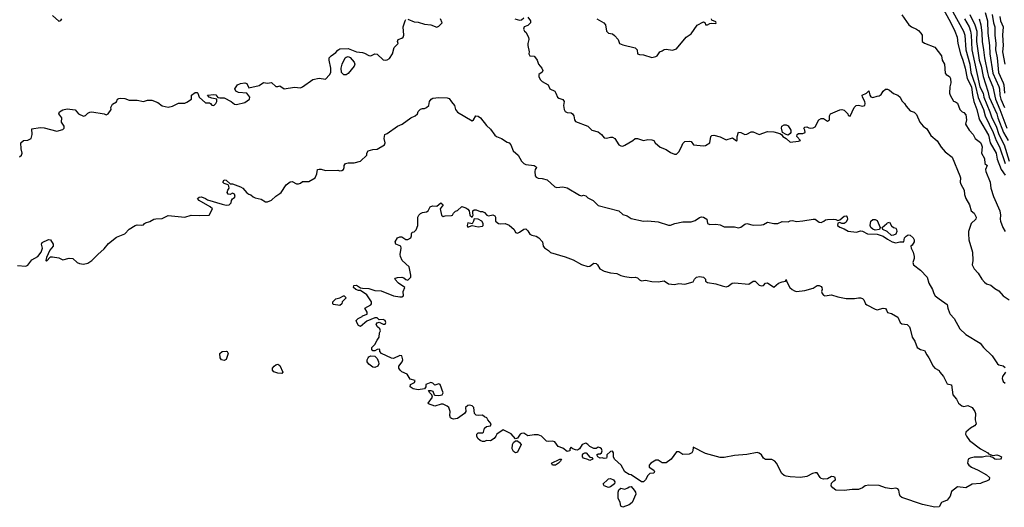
# Model space of a CAD drawing. Header units: metres. Extents: x -51132 to -49532, y -231222 to -229437.
# Tile 248 of 256: x -50424 to -50186, y -230017 to -229899. Entities that reach past the tile are written whole.
import ezdxf

# ---------------------------------------------------------------- set-up
doc = ezdxf.new("R2010")
doc.units = ezdxf.units.M
doc.layers.add('CONTOUR_INDEX', color=1, linetype='Continuous')
doc.layers.add('CONTOUR_INTER', color=3, linetype='Continuous')

msp = doc.modelspace()

# ---------------------------------------------------------------- linework, layer by layer
at = {"layer": 'CONTOUR_INDEX'}
for points, elevation in [([(-50186.89, -229898.26), (-50186.69, -229899.26), (-50186.09, -229900.76), (-50186.22, -229902.76), (-50186.11, -229905.26), (-50186.24, -229906.76), (-50185.67, -229909.76)], 65), ([(-50195.46, -229898.76), (-50194.31, -229900.76), (-50193.97, -229901.76), (-50193.81, -229902.76), (-50193.68, -229906.26), (-50191.68, -229915.26), (-50190.93, -229916.76), (-50190.73, -229917.76), (-50189.27, -229921.26), (-50188.8, -229922.76), (-50187.74, -229924.76), (-50187.08, -229926.8), (-50185.86, -229929.26), (-50184.58, -229933.26)], 70), ([(-50345.28, -229908.26), (-50345.08, -229908.04), (-50344.58, -229907.91), (-50344.08, -229908.14), (-50343.14, -229909.26), (-50342.94, -229909.76), (-50343.09, -229910.26), (-50344.58, -229911.99), (-50345.08, -229912.33), (-50345.58, -229912.35), (-50346.14, -229911.76), (-50346.28, -229910.76), (-50346.04, -229909.76), (-50345.28, -229908.26)], 75), ([(-50424.58, -229958.48), (-50422.58, -229958.59), (-50422.08, -229958.35), (-50421.08, -229957.05), (-50419.65, -229956.26), (-50418.88, -229955.26), (-50418.48, -229954.26), (-50418.79, -229953.26), (-50418.58, -229952.86), (-50417.08, -229952.18), (-50416.58, -229952.27), (-50415.95, -229953.26), (-50415.9, -229953.76), (-50416.77, -229954.76), (-50417.58, -229956.51), (-50417.73, -229957.26), (-50417.58, -229957.42), (-50416.58, -229956.39), (-50416.08, -229956.36), (-50414.58, -229956.62), (-50413.58, -229957.08), (-50412.08, -229956.7), (-50411.17, -229956.76), (-50410.11, -229957.76), (-50409.58, -229957.97), (-50408.58, -229958.1), (-50407.58, -229957.9), (-50406.58, -229957.26), (-50405.14, -229955.76), (-50403.58, -229954.43), (-50402.58, -229953.1), (-50400.58, -229951.64), (-50398.62, -229950.76), (-50397.58, -229949.67), (-50396.08, -229948.74), (-50395.58, -229948.62), (-50394.58, -229948.7), (-50394.08, -229948.6), (-50393.86, -229948.26), (-50393.58, -229948.11), (-50392.58, -229947.78), (-50391.58, -229947.27), (-50391.08, -229947.14), (-50389.58, -229947.09), (-50388.08, -229946.39), (-50384.08, -229946.75), (-50382.58, -229946.29), (-50380.58, -229946.4), (-50378.21, -229946.26), (-50377.38, -229944.76), (-50377.98, -229944.26), (-50380.6, -229942.76), (-50381.05, -229942.26), (-50380.58, -229941.9), (-50380.08, -229941.81), (-50379.08, -229942.22), (-50378.58, -229942.59), (-50375.08, -229943.65), (-50374.08, -229943.86), (-50373.36, -229943.76), (-50372.83, -229943.26), (-50372.81, -229942.76), (-50372.58, -229942.32), (-50372.08, -229942.04), (-50371.92, -229941.76), (-50372.08, -229941.24), (-50372.58, -229940.99), (-50373.08, -229941.32), (-50373.58, -229941.24), (-50373.81, -229940.76), (-50373.69, -229940.26), (-50373.33, -229939.76), (-50373.4, -229939.26), (-50373.58, -229938.94), (-50374.58, -229938.66), (-50374.9, -229938.26), (-50374.58, -229937.74), (-50374.08, -229937.79), (-50373.08, -229938.68), (-50372.58, -229938.72), (-50370.58, -229939.44), (-50370.06, -229939.76), (-50369.08, -229940.88), (-50368.58, -229941.23), (-50368.08, -229941.37), (-50367.58, -229941.84), (-50367.08, -229942.08), (-50365.58, -229942.4), (-50364.58, -229943.04), (-50364.08, -229943.07), (-50363.08, -229942.64), (-50362.08, -229941.71), (-50361.08, -229941.02), (-50360.78, -229940.76), (-50359.58, -229938.96), (-50358.58, -229938.25), (-50358.08, -229938.1), (-50357.08, -229938.71), (-50356.58, -229938.69), (-50356.08, -229938.53), (-50355.58, -229938.14), (-50354.08, -229938.1), (-50352.58, -229937.28), (-50352.17, -229936.26), (-50351.99, -229935.26), (-50351.58, -229935.13), (-50351.08, -229935.16), (-50350.08, -229935.49), (-50347.08, -229935.39), (-50346.58, -229935.52), (-50346.08, -229935.49), (-50345.67, -229935.26), (-50345.51, -229934.76), (-50345.55, -229934.26), (-50345.21, -229933.76), (-50344.58, -229933.62), (-50343.08, -229933.65), (-50341.58, -229933.26), (-50340.07, -229931.76), (-50340.06, -229931.26), (-50339.75, -229930.76), (-50338.58, -229930.38), (-50337.58, -229930.3), (-50335.78, -229929.26), (-50335.61, -229928.76), (-50335.86, -229927.76), (-50335.68, -229926.76), (-50335.08, -229926.57), (-50332.58, -229924.79), (-50331.48, -229924.26), (-50329.36, -229922.76), (-50328.36, -229922.26), (-50327.8, -229921.76), (-50327.58, -229921.21), (-50327.08, -229920.63), (-50326.58, -229920.46), (-50326.08, -229920.47), (-50325.57, -229920.26), (-50325.03, -229919.76), (-50324.86, -229918.76), (-50324.51, -229918.26), (-50324.08, -229918), (-50322.58, -229917.83), (-50320.58, -229917.87), (-50320.08, -229918.1), (-50319.58, -229918.91), (-50318.8, -229919.76), (-50318.56, -229920.76), (-50318.08, -229921.34), (-50314.58, -229923.5), (-50314.22, -229923.26), (-50313.65, -229922.26), (-50313.08, -229922.34), (-50312.55, -229922.76), (-50311.08, -229924.56), (-50310.08, -229925.45), (-50309.08, -229926.91), (-50308.65, -229927.26), (-50307.49, -229927.76), (-50306.08, -229928.62), (-50305.57, -229928.76), (-50305.2, -229929.26), (-50304.66, -229930.76), (-50303.41, -229931.76), (-50302.58, -229933.19), (-50302.08, -229933.76), (-50301.58, -229934.01), (-50299.53, -229934.26), (-50299.08, -229934.57), (-50299.02, -229934.76), (-50299.32, -229935.26), (-50299.43, -229935.76), (-50299.31, -229936.76), (-50299.08, -229937.12), (-50298.58, -229937.34), (-50297.58, -229937.44), (-50296.41, -229937.76), (-50294.58, -229939.42), (-50294.08, -229939.55), (-50292.58, -229939.45), (-50291.58, -229939.68), (-50288.58, -229941.48), (-50288.08, -229941.57), (-50287.58, -229941.46), (-50287.08, -229941.61), (-50286.58, -229942.05), (-50285.26, -229942.76), (-50284.08, -229943.92), (-50279.08, -229945.24), (-50278.08, -229946.15), (-50277.08, -229946.48), (-50276.08, -229947.12), (-50273.08, -229947.77), (-50272.08, -229947.62), (-50269.58, -229947.87), (-50267.08, -229948.72), (-50266.58, -229948.72), (-50265.54, -229948.26), (-50263.58, -229947.87), (-50261.58, -229947.92), (-50260.58, -229947.54), (-50259.58, -229946.82), (-50259.08, -229946.72), (-50258.58, -229946.79), (-50257.76, -229947.26), (-50257.64, -229948.26), (-50257.08, -229948.5), (-50255.58, -229948.46), (-50254.58, -229948.61), (-50253.58, -229949.08), (-50251.08, -229949.1), (-50250.08, -229949.35), (-50249.58, -229949.18), (-50248.58, -229948.44), (-50248.08, -229948.26), (-50246.58, -229948.67), (-50244.58, -229948.63), (-50244.08, -229948.54), (-50243.08, -229947.95), (-50241.58, -229948.28), (-50240.58, -229948.32), (-50239.58, -229947.85), (-50238.08, -229947.89), (-50237.58, -229947.64), (-50237.08, -229947.57), (-50236.08, -229947.83), (-50234.58, -229947.69), (-50232.08, -229947.24), (-50231.58, -229947.27), (-50230.58, -229947.96), (-50230.08, -229948.04), (-50229.46, -229947.76), (-50229.08, -229947.43), (-50228.58, -229947.3), (-50227.08, -229947.24), (-50226.58, -229947.29), (-50226.08, -229947.54), (-50225.58, -229947.44), (-50224.58, -229946.56), (-50224.08, -229946.41), (-50223.79, -229946.76), (-50223.73, -229947.26), (-50224.08, -229948), (-50224.58, -229948.33), (-50225.08, -229948.3), (-50225.58, -229948.04), (-50226.08, -229948.2), (-50226.15, -229948.76), (-50225.58, -229949.2), (-50224.58, -229949.56), (-50223.58, -229950.11), (-50221.58, -229950.36), (-50220.58, -229950.09), (-50220.08, -229950.13), (-50218.88, -229950.76), (-50216.58, -229950.9), (-50215.08, -229951.32), (-50214.08, -229952.12), (-50212.95, -229952.76), (-50212.08, -229952.95), (-50211.08, -229952.72), (-50210.08, -229952.7), (-50209.91, -229951.76), (-50209.58, -229951.33), (-50209.08, -229951.05), (-50208.58, -229951.1), (-50207.85, -229951.76), (-50207.64, -229952.26), (-50207.64, -229952.76), (-50208.08, -229953.5), (-50208.38, -229953.76), (-50208.33, -229954.26), (-50207.86, -229955.26), (-50207.58, -229956.26), (-50207.6, -229956.76), (-50207.93, -229957.76), (-50207.78, -229958.26), (-50206.08, -229959.57), (-50204.44, -229961.26), (-50204.09, -229962.76), (-50203.18, -229964.26), (-50202.82, -229965.26), (-50202.5, -229965.76), (-50201.58, -229966.54), (-50199.58, -229967.87), (-50199.46, -229968.76), (-50199.08, -229969.92), (-50198.89, -229970.26), (-50197.89, -229971.26), (-50196.59, -229973.76), (-50195.08, -229975.11), (-50191.67, -229977.26), (-50190.81, -229978.26), (-50188.73, -229980.26), (-50187.46, -229982.26), (-50187.08, -229982.48), (-50186.08, -229982.68), (-50185.58, -229983.16)], 75), ([(-50218.09, -229947.76), (-50217.58, -229947.35), (-50217.08, -229947.35), (-50216.58, -229947.59), (-50215.82, -229949.26), (-50216.01, -229949.76), (-50217.08, -229949.87), (-50217.58, -229949.67), (-50218.07, -229949.26), (-50218.24, -229948.76), (-50218.09, -229947.76)], 75), ([(-50214.23, -229948.26), (-50214.08, -229948.11), (-50213.58, -229948), (-50213.08, -229948.85), (-50212.58, -229949.25), (-50212.08, -229949.42), (-50211.84, -229949.76), (-50211.8, -229950.26), (-50212.08, -229950.88), (-50212.58, -229951.15), (-50213.08, -229951.17), (-50214.14, -229950.26), (-50215.22, -229949.76), (-50215.34, -229949.26), (-50214.23, -229948.26)], 75), ([(-50185.54, -229984.26), (-50186.23, -229985.26), (-50186.34, -229985.76), (-50186.08, -229986.53), (-50185.58, -229986.91)], 75)]:
    msp.add_lwpolyline(points, dxfattribs=dict(at, elevation=elevation))
at = {"layer": 'CONTOUR_INTER'}
for points, elevation in [([(-50201.08, -229895.46), (-50198.72, -229899.76), (-50197.76, -229901.76), (-50197.23, -229903.26), (-50197, -229904.76), (-50196.4, -229907.26), (-50195.81, -229908.76), (-50195.27, -229910.76), (-50194.76, -229913.26), (-50193.72, -229915.26), (-50193.53, -229917.26), (-50193.2, -229918.76), (-50192.48, -229920.76), (-50191.99, -229922.76), (-50191.79, -229923.26), (-50189.58, -229926.97), (-50189.19, -229928.76), (-50187.78, -229931.26), (-50187.55, -229932.76), (-50186.57, -229935.26), (-50185.58, -229936.61)], 72), ([(-50199.56, -229894.76), (-50195.65, -229901.76), (-50195.33, -229902.76), (-50195.08, -229906.26), (-50194.16, -229909.76), (-50193.87, -229911.76), (-50192.81, -229914.76), (-50192.08, -229917.82), (-50190.79, -229920.76), (-50190.46, -229922.26), (-50188.48, -229926.26), (-50187.75, -229928.26), (-50186.99, -229929.76), (-50185.6, -229933.76)], 71), ([(-50416.08, -229897.97), (-50414.58, -229899.36), (-50414.08, -229899.24), (-50413.81, -229898.76)], 73), ([(-50210.58, -229897.85), (-50208.92, -229900.26), (-50208.29, -229900.76), (-50207.08, -229901.28), (-50206.58, -229901.63), (-50206.03, -229902.26), (-50205.7, -229902.76), (-50205.68, -229904.26), (-50205.08, -229904.65), (-50202.58, -229905.67), (-50200.97, -229907.76), (-50200.85, -229908.76), (-50200.3, -229909.76), (-50200.08, -229911.97), (-50199.84, -229912.26), (-50199.08, -229912.73), (-50198.85, -229913.26), (-50198.7, -229914.26), (-50198.94, -229915.26), (-50199.05, -229916.76), (-50198.92, -229917.26), (-50198.08, -229918.71), (-50197.58, -229918.87), (-50197.08, -229919.23), (-50196.55, -229920.76), (-50195.97, -229921.26), (-50195.58, -229921.43), (-50195.08, -229922), (-50194.93, -229923.26), (-50195.22, -229924.26), (-50194.31, -229925.76), (-50193.36, -229926.76), (-50192.83, -229927.76), (-50191.58, -229928.72), (-50191.28, -229929.26), (-50191.13, -229929.76), (-50191.33, -229931.26), (-50190.58, -229932.57), (-50190.51, -229933.76), (-50189.98, -229934.26), (-50190.32, -229935.26), (-50190.26, -229935.76), (-50189.22, -229938.26), (-50189.06, -229939.76), (-50188.42, -229941.76), (-50186.85, -229945.26), (-50186.69, -229946.26), (-50186.82, -229947.26), (-50186.75, -229947.76), (-50186.18, -229949.26), (-50185.58, -229950.26)], 73), ([(-50194.14, -229897.76), (-50192.92, -229900.26), (-50192.47, -229901.76), (-50192.55, -229904.26), (-50191.86, -229908.76), (-50191.42, -229910.26), (-50190.91, -229912.76), (-50189.78, -229916.26), (-50189.49, -229917.76), (-50187.59, -229921.76), (-50187.36, -229922.76), (-50185.95, -229926.26), (-50184.87, -229928.26)], 69), ([(-50190.4, -229897.26), (-50189.86, -229899.26), (-50189.79, -229902.26), (-50189.39, -229905.26), (-50189.31, -229907.26), (-50188.58, -229911.95), (-50187.08, -229915.19), (-50186.92, -229915.76), (-50186.85, -229917.26), (-50186.67, -229918.26), (-50185.78, -229920.26)], 67), ([(-50188.77, -229897.76), (-50188.42, -229899.76), (-50188.1, -229900.76), (-50188.09, -229902.76), (-50187.86, -229904.76), (-50187.94, -229906.26), (-50187.54, -229908.26), (-50187.21, -229911.76), (-50186.03, -229914.26), (-50185.89, -229914.76), (-50185.75, -229916.76)], 66), ([(-50424.08, -229932.16), (-50423.58, -229931.76), (-50423.4, -229931.26), (-50423.71, -229930.26), (-50423.72, -229928.76), (-50423.12, -229928.26), (-50422.08, -229928.18), (-50421.27, -229927.76), (-50420.98, -229926.76), (-50421.08, -229925.42), (-50419.08, -229925.05), (-50418.08, -229925.19), (-50415.08, -229925.95), (-50413.58, -229925.58), (-50413.25, -229925.26), (-50413.29, -229924.76), (-50413.92, -229923.76), (-50413.83, -229922.76), (-50414.59, -229921.76), (-50414.41, -229921.26), (-50413.58, -229920.84), (-50412.58, -229920.57), (-50410.58, -229920.78), (-50409.84, -229921.76), (-50408.58, -229922.33), (-50408.08, -229922.21), (-50407.58, -229921.58), (-50407.08, -229921.34), (-50406.58, -229921.3), (-50403.58, -229921.77), (-50403.08, -229921.99), (-50402.64, -229921.76), (-50401.93, -229920.76), (-50401.98, -229920.26), (-50401.58, -229919.43), (-50400.58, -229918.89), (-50400.33, -229918.26), (-50400.08, -229918.04), (-50399.58, -229918.01), (-50398.58, -229918.1), (-50397.58, -229918.43), (-50395.58, -229918.45), (-50394.08, -229918.78), (-50393.08, -229918.44), (-50392.08, -229918.46), (-50390.58, -229919.04), (-50389.58, -229919.81), (-50388.08, -229920.14), (-50387.08, -229919.91), (-50385.58, -229919.2), (-50384.08, -229919.19), (-50383.58, -229918.98), (-50382.45, -229918.26), (-50382.49, -229917.26), (-50381.58, -229916.64), (-50381.08, -229916.63), (-50380.91, -229916.76), (-50380.64, -229917.76), (-50379.08, -229919.09), (-50378.08, -229919.13), (-50377.85, -229919.26), (-50377.58, -229919.7), (-50377.08, -229919.77), (-50376.58, -229919.3), (-50376.35, -229918.76), (-50376.37, -229918.26), (-50377.58, -229918.02), (-50378.15, -229917.76), (-50378.58, -229917.26), (-50377.08, -229917.06), (-50376.58, -229917.21), (-50376.08, -229917.8), (-50375.58, -229917.94), (-50374.58, -229917.92), (-50372.9, -229918.76), (-50372.08, -229919.46), (-50371.58, -229919.48), (-50369.58, -229919.04), (-50368.4, -229918.26), (-50368.36, -229917.76), (-50369.08, -229916.8), (-50371.08, -229916.58), (-50371.75, -229916.26), (-50372.01, -229915.76), (-50371.32, -229914.76), (-50370.58, -229914.4), (-50369.58, -229914.24), (-50369.08, -229914.4), (-50368.58, -229915.46), (-50366.08, -229914.93), (-50365.08, -229914.23), (-50364.08, -229914.38), (-50363.08, -229914.16), (-50362.08, -229915.17), (-50361.58, -229915.16), (-50361.08, -229914.97), (-50360.08, -229915.7), (-50357.58, -229915.32), (-50356.08, -229915.49), (-50355.58, -229915.27), (-50353.08, -229913.49), (-50351.58, -229913.16), (-50350.08, -229913.39), (-50349.08, -229912.37), (-50348.77, -229911.76), (-50348.75, -229910.76), (-50349.18, -229908.76), (-50349.14, -229908.26), (-50348.68, -229907.76), (-50347.58, -229906.95), (-50347.08, -229906.36), (-50346.58, -229906.06), (-50344.58, -229905.94), (-50342.58, -229906.78), (-50341.08, -229906.94), (-50340.58, -229907.11), (-50339.58, -229907.66), (-50339.08, -229907.73), (-50338.08, -229907.28), (-50337.58, -229907.38), (-50336.08, -229908.69), (-50335.58, -229908.82), (-50335.08, -229908.75), (-50334.58, -229908.4), (-50333.86, -229907.26), (-50333.44, -229905.76), (-50332.48, -229904.76), (-50332.63, -229904.26), (-50332.45, -229903.76), (-50331.58, -229903.5), (-50331.26, -229903.26), (-50331.1, -229902.76), (-50331.28, -229900.76), (-50330.8, -229899.26), (-50330.58, -229898.98)], 74), ([(-50330.08, -229898.85), (-50328.58, -229899.5), (-50327.58, -229899.59), (-50326.08, -229900.06), (-50324.58, -229900.27), (-50323.08, -229900.78), (-50322.58, -229900.59), (-50321.78, -229899.76), (-50322.21, -229898.76)], 74), ([(-50304.19, -229898.76), (-50303.08, -229899.1), (-50302.58, -229899.03), (-50302.08, -229898.53)], 74), ([(-50301.08, -229898.43), (-50300.47, -229899.26), (-50300.44, -229899.76), (-50300.58, -229899.96), (-50301.08, -229900.43), (-50301.98, -229900.76), (-50302.12, -229901.26), (-50301.91, -229901.76), (-50301.58, -229901.99), (-50300.91, -229903.26), (-50300.82, -229903.76), (-50301.05, -229904.76), (-50301.05, -229905.26), (-50300.8, -229906.76), (-50300.85, -229907.26), (-50300.63, -229907.76), (-50299.58, -229907.86), (-50299.2, -229908.26), (-50298.82, -229908.76), (-50298.53, -229909.76), (-50297.69, -229910.76), (-50297.45, -229911.26), (-50297.58, -229911.67), (-50298.42, -229912.26), (-50298.4, -229912.76), (-50298.08, -229913.49), (-50297.58, -229913.96), (-50296.2, -229914.76), (-50295.74, -229915.76), (-50294.58, -229916.32), (-50294.28, -229916.76), (-50293.89, -229917.76), (-50293.58, -229917.99), (-50292.58, -229918.27), (-50292.31, -229918.76), (-50292.43, -229919.76), (-50292.32, -229920.76), (-50292.08, -229921.17), (-50291.58, -229921.45), (-50290.58, -229921.55), (-50290.26, -229921.76), (-50289.97, -229922.26), (-50289.76, -229923.26), (-50289.58, -229923.6), (-50286.58, -229924.75), (-50285.56, -229925.76), (-50284.08, -229926.12), (-50283.28, -229926.76), (-50282.58, -229927.58), (-50282.08, -229927.69), (-50281.08, -229927.38), (-50280.58, -229927.42), (-50280.02, -229927.76), (-50279.1, -229929.26), (-50278.58, -229929.52), (-50278.08, -229929.58), (-50277.58, -229929.33), (-50275.67, -229928.26), (-50275.08, -229927.72), (-50274.58, -229927.75), (-50273.08, -229928.2), (-50272.08, -229927.99), (-50271.08, -229928.07), (-50270.58, -229928.21), (-50270.31, -229928.76), (-50269.08, -229929.87), (-50267.58, -229930.4), (-50266.58, -229931.1), (-50265.58, -229931.56), (-50265.08, -229931.56), (-50264.58, -229930.97), (-50263.89, -229929.76), (-50263.58, -229928.92), (-50263.08, -229928.5), (-50262.08, -229928.37), (-50261.58, -229928.44), (-50260.99, -229929.26), (-50258.58, -229929.51), (-50258.08, -229929.43), (-50257.03, -229928.76), (-50256.77, -229927.26), (-50256.58, -229927.01), (-50256.08, -229926.91), (-50254.58, -229927.3), (-50253.08, -229928.03), (-50251.58, -229927.6), (-50250.58, -229928.33), (-50250.43, -229928.26), (-50250.41, -229927.26), (-50250.08, -229926.21), (-50249.58, -229926.25), (-50248.58, -229926.77), (-50248.08, -229926.68), (-50247.08, -229926.16), (-50246.58, -229926.12), (-50245.08, -229926.8), (-50243.08, -229926.05), (-50241.58, -229926.16), (-50240.08, -229926.51), (-50239.71, -229926.76), (-50239.38, -229927.26), (-50238.58, -229927.72), (-50237.58, -229928.61), (-50235.58, -229928.42), (-50235.08, -229928.26), (-50235.97, -229927.26), (-50235.89, -229926.76), (-50235.58, -229926.53), (-50234.58, -229926.54), (-50233.95, -229926.26), (-50234.03, -229925.76), (-50234.28, -229925.26), (-50234.08, -229925.02), (-50233.58, -229924.93), (-50233.08, -229925.18), (-50232.58, -229925.25), (-50232.08, -229925.16), (-50231.58, -229924.91), (-50230.67, -229923.26), (-50230.08, -229922.91), (-50229.58, -229922.91), (-50228.58, -229923.57), (-50228.09, -229923.26), (-50228.13, -229922.26), (-50227.87, -229921.76), (-50225.58, -229920.79), (-50225.08, -229920.76), (-50224.58, -229920.91), (-50223.68, -229921.76), (-50223.58, -229922.15), (-50223.08, -229922.34), (-50222.09, -229920.26), (-50221.67, -229919.76), (-50221.08, -229919.66), (-50220.08, -229919.89), (-50219.56, -229919.76), (-50219.44, -229919.26), (-50219.53, -229918.76), (-50220.08, -229917.76), (-50220.18, -229917.26), (-50219.11, -229916.76), (-50218.58, -229916.21), (-50218.33, -229917.26), (-50218.08, -229917.63), (-50217.58, -229917.8), (-50216.58, -229917.48), (-50216.08, -229917.46), (-50215.58, -229917.08), (-50215.08, -229916.28), (-50214.58, -229915.84), (-50214.08, -229915.79), (-50213.58, -229916.05), (-50212.58, -229916.85), (-50211.58, -229917.24), (-50211.02, -229917.76), (-50210.58, -229918.59), (-50209.94, -229919.26), (-50209.58, -229919.94), (-50208.58, -229921.03), (-50207.58, -229921.35), (-50207.08, -229921.93), (-50206.25, -229923.76), (-50205.4, -229924.76), (-50204.58, -229925.39), (-50203.58, -229927.02), (-50202.08, -229928.33), (-50201.08, -229929.84), (-50200.08, -229930.93), (-50198.4, -229932.26), (-50196.58, -229936.78), (-50196.43, -229937.26), (-50196.45, -229938.26), (-50196.33, -229938.76), (-50195.48, -229940.26), (-50195.39, -229941.26), (-50195.11, -229942.26), (-50194.2, -229943.76), (-50193.83, -229945.26), (-50193.08, -229945.81), (-50192.57, -229946.76), (-50192.71, -229947.26), (-50193.84, -229948.26), (-50194.46, -229950.26), (-50194.49, -229950.76), (-50194.38, -229952.26), (-50193.53, -229955.26), (-50193.37, -229957.26), (-50193.58, -229958.26), (-50193.11, -229959.26), (-50192.08, -229960.34), (-50191.25, -229961.76), (-50190.58, -229962.5), (-50190.08, -229962.87), (-50189.08, -229963.2), (-50188.08, -229964.02), (-50187.08, -229964.59), (-50186.08, -229965.82), (-50184.58, -229966.78)], 74), ([(-50284.37, -229898.76), (-50282.69, -229899.76), (-50282.3, -229900.26), (-50282.03, -229901.76), (-50281.58, -229902.28), (-50280.58, -229902.43), (-50280.08, -229902.82), (-50279.26, -229903.76), (-50278.89, -229904.76), (-50278.08, -229905.11), (-50275.08, -229905.82), (-50274.59, -229906.26), (-50274.58, -229907.27), (-50274.08, -229907.46), (-50273.08, -229907.53), (-50271.08, -229908.14), (-50270.08, -229907.94), (-50269.76, -229907.76), (-50269.17, -229906.76), (-50268.58, -229906.56), (-50268.08, -229906.22), (-50267.58, -229906.15), (-50266.08, -229906.36), (-50265.08, -229906.07), (-50262.77, -229903.26), (-50261.58, -229902.42), (-50260.08, -229900.34), (-50258.58, -229899.51), (-50258.14, -229899.76), (-50258.08, -229900.27), (-50257.58, -229900.28), (-50257.08, -229899.93), (-50256.58, -229899.81), (-50255.58, -229899.89), (-50255.49, -229899.76), (-50255.58, -229899.56), (-50256.58, -229899.15), (-50256.67, -229898.76)], 73), ([(-50191.88, -229898.76), (-50191.47, -229900.26), (-50191.22, -229902.26), (-50191.15, -229904.26), (-50190.8, -229906.26), (-50190.62, -229908.26), (-50189.89, -229911.76), (-50189.61, -229912.76), (-50188.55, -229915.26), (-50187.91, -229918.26), (-50186.84, -229920.76), (-50185.17, -229925.26)], 68), ([(-50239.66, -229924.76), (-50239.08, -229924.4), (-50238.58, -229924.44), (-50238.08, -229924.65), (-50237.44, -229925.76), (-50237.43, -229926.26), (-50237.58, -229926.52), (-50238.08, -229926.9), (-50238.58, -229926.77), (-50239.46, -229926.26), (-50239.74, -229925.26), (-50239.66, -229924.76)], 74), ([(-50322.1, -229943.26), (-50321.54, -229943.76), (-50322.27, -229944.76), (-50321.98, -229946.26), (-50321.58, -229946.61), (-50321.08, -229946.42), (-50319.58, -229946.38), (-50319.33, -229946.26), (-50319.08, -229945.76), (-50318.58, -229945.29), (-50318.08, -229945.14), (-50317.08, -229944.19), (-50316.08, -229944.48), (-50315.58, -229944.87), (-50315.24, -229945.26), (-50315.08, -229946.29), (-50314.58, -229946.77), (-50314.3, -229946.26), (-50314.43, -229945.76), (-50314.39, -229945.26), (-50314.08, -229945.01), (-50313.58, -229944.98), (-50312.58, -229945.37), (-50312.08, -229945.4), (-50311.58, -229945.66), (-50311.02, -229946.26), (-50310.58, -229946.45), (-50309.58, -229946.22), (-50309.08, -229946.48), (-50308.89, -229946.76), (-50308.89, -229947.76), (-50308.21, -229948.26), (-50307.58, -229948.41), (-50306.58, -229948.31), (-50305.58, -229948.66), (-50304.43, -229949.76), (-50304.08, -229950.48), (-50303.58, -229950.63), (-50303.08, -229950.42), (-50302.08, -229949.65), (-50301.58, -229949.62), (-50301.08, -229950.07), (-50300.58, -229950.85), (-50300.08, -229951.1), (-50299.08, -229951.34), (-50298.41, -229951.76), (-50297.55, -229952.76), (-50297.37, -229953.76), (-50297.08, -229954.2), (-50296.08, -229954.82), (-50295.58, -229955.3), (-50292.08, -229956.32), (-50290.08, -229957.09), (-50288.08, -229958.23), (-50286.58, -229958.72), (-50286.08, -229958.63), (-50285.08, -229957.87), (-50284.58, -229957.95), (-50284.24, -229958.26), (-50283.68, -229959.26), (-50282.58, -229959.84), (-50281.08, -229960.23), (-50279.58, -229960.36), (-50278.58, -229960.86), (-50277.58, -229961.14), (-50276.08, -229961.37), (-50275.08, -229961.28), (-50274.58, -229961.46), (-50274.08, -229961.94), (-50273.58, -229962.17), (-50272.58, -229962.04), (-50271.08, -229962.34), (-50269.58, -229962.42), (-50268.08, -229962.14), (-50267.08, -229962.91), (-50265.58, -229963.03), (-50264.58, -229962.79), (-50263.08, -229962.94), (-50261.08, -229962.39), (-50260.75, -229961.76), (-50260.28, -229961.26), (-50259.58, -229961.11), (-50258.56, -229961.26), (-50258.1, -229961.76), (-50258.06, -229962.26), (-50257.58, -229962.59), (-50255.58, -229962.87), (-50254.08, -229963.39), (-50253.08, -229963.59), (-50252.58, -229963.46), (-50251.63, -229962.76), (-50251.08, -229962.63), (-50247.58, -229962.95), (-50246.58, -229962.24), (-50246.08, -229962.25), (-50245.08, -229963.18), (-50244.58, -229963.41), (-50244.08, -229963.27), (-50243.58, -229962.72), (-50243.08, -229962.68), (-50241.58, -229963.71), (-50240.45, -229962.76), (-50239.58, -229962.39), (-50238.76, -229962.26), (-50238.58, -229961.86), (-50238.53, -229962.26), (-50237.68, -229963.76), (-50237.15, -229964.26), (-50236.58, -229964.58), (-50236.08, -229964.72), (-50234.08, -229964.53), (-50232.08, -229963.92), (-50231.08, -229963.29), (-50230.58, -229963.26), (-50230.08, -229963.54), (-50229.94, -229963.76), (-50229.88, -229964.26), (-50229.99, -229964.76), (-50229.89, -229965.26), (-50229.58, -229965.61), (-50229.21, -229965.76), (-50227.58, -229965.54), (-50226.08, -229966.07), (-50224.08, -229966.41), (-50222.08, -229966.43), (-50221.08, -229966.25), (-50220.58, -229966.3), (-50220.08, -229966.47), (-50219.78, -229966.76), (-50219.38, -229967.76), (-50219.08, -229968), (-50217.08, -229969), (-50216.58, -229969.17), (-50215.08, -229968.77), (-50214.58, -229968.84), (-50214.27, -229969.26), (-50214.08, -229969.81), (-50213.08, -229970.07), (-50211.58, -229970.98), (-50211.03, -229972.26), (-50210.58, -229972.56), (-50209.27, -229972.76), (-50208.77, -229973.26), (-50208.55, -229973.76), (-50208.12, -229975.76), (-50207.42, -229976.76), (-50206.87, -229978.26), (-50206.08, -229978.73), (-50205.08, -229979.01), (-50204.58, -229980.09), (-50204.05, -229980.76), (-50203, -229982.76), (-50202.58, -229983.25), (-50201.58, -229983.85), (-50201.39, -229984.26), (-50200.47, -229985.26), (-50199.58, -229987.09), (-50198.58, -229987.31), (-50198.27, -229989.76), (-50197.35, -229990.76), (-50196.85, -229991.76), (-50196.08, -229992.39), (-50195.58, -229992.58), (-50194.58, -229992.33), (-50193.57, -229992.76), (-50192.94, -229993.76), (-50192.79, -229994.26), (-50192.86, -229995.76), (-50192.64, -229996.76), (-50192.98, -229997.26), (-50193.98, -229997.76), (-50195.09, -229998.76), (-50195.15, -229999.26), (-50194.94, -229999.76), (-50194.25, -230000.76), (-50191.58, -230002.78), (-50189.79, -230003.76), (-50189.58, -230004.02), (-50188.58, -230004.38), (-50187.58, -230004.25), (-50187.08, -230004.4), (-50186.44, -230004.76), (-50186.58, -230005.08), (-50186.73, -230005.26), (-50187.58, -230005.39), (-50188.06, -230005.26), (-50188.58, -230004.87), (-50189.03, -230004.76), (-50189.08, -230004.63), (-50190.08, -230004.54), (-50191.08, -230004.79), (-50193.08, -230004.77), (-50194.08, -230005.02), (-50194.5, -230005.26), (-50194.69, -230006.26), (-50194.4, -230006.76), (-50193.74, -230007.26), (-50192.08, -230007.93), (-50190.08, -230009.07), (-50189.37, -230009.76), (-50189.44, -230010.26), (-50190.08, -230010.65), (-50191.08, -230010.91), (-50191.58, -230011.17), (-50193.58, -230011.35), (-50195.08, -230012.22), (-50197.08, -230012.02), (-50198.58, -230013.15), (-50198.88, -230014.26), (-50199.58, -230015.24), (-50201, -230015.76), (-50201.58, -230016.78), (-50202.58, -230016.89), (-50205.58, -230016.28), (-50210.58, -230014.56), (-50210.96, -230014.26), (-50211.18, -230013.76), (-50211.33, -230012.76), (-50211.58, -230012.48), (-50212.08, -230012.27), (-50213.08, -230012.46), (-50214.58, -230012.2), (-50216.08, -230011.68), (-50218.58, -230011.59), (-50219.43, -230011.76), (-50220.08, -230012.24), (-50221.08, -230012.6), (-50222.58, -230012.6), (-50224.58, -230012.85), (-50226.58, -230012.8), (-50227.28, -230012.26), (-50227.7, -230011.76), (-50227.58, -230011.07), (-50227.08, -230010.52), (-50226.65, -230010.26), (-50226.74, -230009.76), (-50227.08, -230009.58), (-50227.58, -230009.52), (-50228.58, -230010.01), (-50229.58, -230010.12), (-50230.08, -230009.99), (-50230.34, -230009.76), (-50231.08, -230008.62), (-50231.58, -230008.59), (-50232.18, -230008.76), (-50233.58, -230009.46), (-50235.08, -230009.69), (-50237.58, -230009.6), (-50238.58, -230009.44), (-50239.08, -230009.26), (-50239.64, -230008.76), (-50240.89, -230006.26), (-50241.3, -230005.76), (-50242.08, -230005.35), (-50243.58, -230005.37), (-50244.08, -230005.02), (-50244.58, -230004.23), (-50245.08, -230003.81), (-50245.58, -230003.67), (-50248.08, -230004.15), (-50251.08, -230004.42), (-50253.58, -230004.87), (-50254.58, -230004.92), (-50258.08, -230003.88), (-50261.08, -230002.4), (-50261.19, -230003.26), (-50261.43, -230003.76), (-50262.08, -230004.1), (-50263.58, -230004.2), (-50264.58, -230003.54), (-50265.08, -230003.49), (-50266.42, -230005.26), (-50267.58, -230006.16), (-50268.58, -230006.2), (-50269.58, -230005.5), (-50270.08, -230005.5), (-50271.35, -230006.26), (-50271.75, -230006.76), (-50271.73, -230007.26), (-50270.58, -230007.99), (-50270.44, -230008.26), (-50270.58, -230008.7), (-50271.58, -230008.77), (-50272.08, -230009.25), (-50272.58, -230010.27), (-50273.08, -230010.8), (-50273.6, -230010.76), (-50276.08, -230009.09), (-50276.58, -230008.97), (-50277.58, -230008.38), (-50278.54, -230006.76), (-50280.1, -230005.26), (-50280.38, -230004.76), (-50280.39, -230003.76), (-50280.58, -230003.33), (-50281.08, -230003.46), (-50281.99, -230004.26), (-50281.96, -230004.76), (-50282.08, -230005.04), (-50282.58, -230005.13), (-50283.08, -230004.93), (-50283.58, -230005.02), (-50284.14, -230004.76), (-50284.35, -230004.26), (-50284.08, -230004.04), (-50283.58, -230004), (-50283.22, -230003.76), (-50283.13, -230003.26), (-50283.25, -230002.76), (-50283.58, -230002.53), (-50284.08, -230002.4), (-50284.58, -230002.68), (-50285.08, -230002.73), (-50286.08, -230002.24), (-50286.58, -230001.74), (-50287.08, -230001.45), (-50287.9, -230001.76), (-50288.58, -230002.76), (-50289.08, -230003.09), (-50289.58, -230003.07), (-50290.16, -230002.76), (-50290.58, -230002.35), (-50290.91, -230002.76), (-50290.94, -230003.26), (-50291.58, -230003.45), (-50292.58, -230002.66), (-50293.76, -230002.26), (-50294.58, -230001.09), (-50295.08, -230000.91), (-50296.08, -230001.04), (-50296.58, -230000.93), (-50297.76, -229999.76), (-50298.58, -229999.41), (-50299.58, -229999.39), (-50301.08, -229999.65), (-50302.08, -229999.03), (-50302.58, -229999.05), (-50302.9, -229999.26), (-50303.58, -230000.19), (-50304.08, -230000.37), (-50305.08, -229999.15), (-50307.08, -229998.2), (-50308.57, -229999.26), (-50308.81, -229999.76), (-50309.26, -230000.26), (-50310.08, -230000.87), (-50311.08, -230000.78), (-50311.58, -230000.98), (-50312.08, -230000.99), (-50312.58, -230000.78), (-50313.18, -230000.26), (-50313.45, -229999.76), (-50313.43, -229999.26), (-50313.08, -229998.89), (-50312.08, -229998.93), (-50311.85, -229998.76), (-50311.57, -229997.76), (-50311.08, -229997.41), (-50310.1, -229997.26), (-50309.95, -229996.76), (-50310.79, -229995.76), (-50311.04, -229995.26), (-50311.58, -229995.05), (-50312.08, -229994.68), (-50313.08, -229994.76), (-50313.58, -229994.67), (-50314, -229994.26), (-50314.13, -229992.76), (-50314.58, -229992.36), (-50315.08, -229992.22), (-50315.58, -229992.3), (-50316.18, -229992.76), (-50316.11, -229993.76), (-50316.44, -229994.26), (-50318.08, -229995.45), (-50319.08, -229995.64), (-50319.58, -229995.46), (-50319.79, -229995.26), (-50319.94, -229994.76), (-50319.86, -229993.76), (-50320, -229993.26), (-50320.23, -229992.76), (-50320.58, -229992.51), (-50321.58, -229992), (-50322.08, -229992), (-50323.58, -229992.44), (-50325.08, -229991.9), (-50325.22, -229991.76), (-50324.17, -229990.26), (-50324.33, -229989.76), (-50324.81, -229989.26), (-50325.08, -229988.72), (-50324.58, -229988.66), (-50324.08, -229988.86), (-50323.76, -229989.76), (-50323.58, -229989.85), (-50322.58, -229989.92), (-50321.8, -229989.76), (-50321.6, -229989.26), (-50322.3, -229987.26), (-50322.58, -229987.11), (-50323.58, -229987.4), (-50324.08, -229986.91), (-50324.58, -229986.78), (-50325.76, -229987.26), (-50325.75, -229987.76), (-50326.09, -229988.26), (-50327.58, -229988.53), (-50328.81, -229988.26), (-50329.54, -229987.76), (-50329.46, -229987.26), (-50328.52, -229986.76), (-50328.38, -229986.26), (-50329.58, -229985.97), (-50330.32, -229984.76), (-50331.58, -229984.15), (-50331.98, -229983.76), (-50332.26, -229983.26), (-50332.28, -229982.76), (-50331.53, -229981.76), (-50331.3, -229981.26), (-50331.55, -229980.26), (-50332.08, -229980.22), (-50333.58, -229980.94), (-50334.08, -229980.87), (-50336.52, -229979.76), (-50336.86, -229979.26), (-50336.93, -229978.76), (-50337.08, -229978.67), (-50337.58, -229978.74), (-50338.08, -229979.1), (-50338.58, -229979.09), (-50338.82, -229978.76), (-50338.86, -229978.26), (-50338.08, -229977.55), (-50337.58, -229976.53), (-50337.02, -229975.76), (-50337.01, -229974.76), (-50336.76, -229974.26), (-50336.93, -229973.76), (-50337.45, -229973.26), (-50337.76, -229972.76), (-50337.58, -229972.35), (-50337.08, -229972.18), (-50336.08, -229972.66), (-50335.58, -229972.65), (-50335.42, -229972.26), (-50335.58, -229971.73), (-50336.08, -229971.54), (-50337.08, -229971.6), (-50337.58, -229971.09), (-50338.08, -229971.07), (-50340.08, -229971.88), (-50341.58, -229973.23), (-50342.08, -229972.96), (-50342.5, -229972.26), (-50342.61, -229971.76), (-50342.1, -229971.26), (-50341.18, -229970.76), (-50341.08, -229970.6), (-50339.93, -229970.26), (-50339.92, -229969.76), (-50340.52, -229968.76), (-50339.08, -229967.97), (-50338.9, -229967.76), (-50338.91, -229967.26), (-50340.08, -229965.53), (-50341.58, -229964.53), (-50342.08, -229964.51), (-50342.74, -229964.26), (-50343.3, -229963.76), (-50343.2, -229963.26), (-50342.58, -229963.25), (-50341.58, -229963.82), (-50341.08, -229963.95), (-50339.58, -229964.03), (-50338.08, -229964.47), (-50336.58, -229964.61), (-50333.58, -229965.78), (-50332.08, -229966.01), (-50331.58, -229966), (-50331.19, -229965.76), (-50331.22, -229964.76), (-50330.81, -229963.76), (-50332.41, -229962.76), (-50333.28, -229961.76), (-50333.08, -229961.5), (-50332.58, -229961.36), (-50331.58, -229961.3), (-50331.08, -229961.46), (-50330.58, -229961.87), (-50330.08, -229961.99), (-50329.41, -229961.26), (-50329.41, -229960.76), (-50329.82, -229958.76), (-50331.47, -229957.26), (-50331.89, -229956.26), (-50332, -229955.76), (-50331.71, -229954.26), (-50331.85, -229953.76), (-50333.05, -229953.26), (-50333.19, -229952.76), (-50332.58, -229951.78), (-50332.08, -229951.52), (-50331.58, -229951.53), (-50330.58, -229952.15), (-50330.08, -229952.17), (-50329.36, -229951.76), (-50329.22, -229951.26), (-50329.26, -229950.76), (-50329.08, -229950.39), (-50328.58, -229950.33), (-50328.08, -229949.8), (-50327.68, -229948.76), (-50327.66, -229946.76), (-50327.44, -229946.26), (-50327.08, -229945.88), (-50326.58, -229945.62), (-50325.58, -229945.47), (-50325.2, -229945.26), (-50324.73, -229944.26), (-50324.58, -229944.17), (-50324.08, -229944.04), (-50323.08, -229944.14), (-50322.1, -229943.26)], 76), ([(-50314.08, -229947.13), (-50314.23, -229947.76), (-50314.58, -229948.36), (-50315.58, -229948.14), (-50315.77, -229948.76), (-50315.58, -229949.2), (-50314.58, -229948.81), (-50313.08, -229949.08), (-50312.08, -229948.96), (-50311.89, -229948.76), (-50311.87, -229948.26), (-50312.19, -229947.76), (-50313.08, -229947.23), (-50314.08, -229947.13)], 76), ([(-50345.71, -229965.76), (-50345.5, -229965.76), (-50345.02, -229966.26), (-50346.02, -229967.26), (-50346.11, -229967.76), (-50346.58, -229968.12), (-50348.08, -229967.89), (-50348.28, -229967.76), (-50348.25, -229967.26), (-50347.58, -229966.52), (-50346.58, -229966.29), (-50345.71, -229965.76)], 76), ([(-50375.08, -229979.26), (-50374.08, -229979.15), (-50373.84, -229979.26), (-50373.57, -229979.76), (-50374.08, -229981.21), (-50374.58, -229981.45), (-50375.17, -229981.26), (-50375.55, -229980.76), (-50375.59, -229979.76), (-50375.08, -229979.26)], 76), ([(-50339.7, -229980.76), (-50339.58, -229980.51), (-50339.08, -229980.29), (-50338.08, -229980.39), (-50337.58, -229980.94), (-50337.21, -229981.76), (-50337.15, -229982.26), (-50337.35, -229982.76), (-50338.08, -229983.15), (-50338.58, -229983.04), (-50339.58, -229982.34), (-50339.92, -229981.76), (-50339.93, -229981.26), (-50339.7, -229980.76)], 76), ([(-50362.48, -229982.76), (-50362.08, -229982.46), (-50361.58, -229982.32), (-50361.08, -229982.64), (-50360.38, -229984.26), (-50360.58, -229984.58), (-50361.58, -229984.53), (-50362.58, -229984.14), (-50362.86, -229983.76), (-50362.83, -229983.26), (-50362.48, -229982.76)], 76), ([(-50304.52, -230001.26), (-50304.08, -230000.82), (-50303.58, -230000.86), (-50303.08, -230001.26), (-50302.71, -230001.76), (-50303.58, -230003.57), (-50304.08, -230003.76), (-50304.58, -230003.46), (-50304.88, -230002.76), (-50304.81, -230001.76), (-50304.52, -230001.26)], 76), ([(-50293.35, -230005.26), (-50292.91, -230005.26), (-50293.17, -230005.76), (-50293.68, -230006.26), (-50294.36, -230006.76), (-50295.08, -230006.76), (-50295.35, -230006.26), (-50293.35, -230005.26)], 76), ([(-50287.26, -230003.76), (-50286.96, -230003.76), (-50286.08, -230004.83), (-50285.58, -230004.91), (-50285.35, -230005.26), (-50286.08, -230005.62), (-50286.58, -230005.34), (-50287.58, -230005.03), (-50287.84, -230004.76), (-50287.83, -230004.26), (-50287.58, -230003.91), (-50287.26, -230003.76)], 76), ([(-50281.78, -230010.26), (-50281.58, -230010.06), (-50281.08, -230010), (-50280.35, -230010.26), (-50280.02, -230010.76), (-50280.11, -230011.26), (-50281.08, -230011.96), (-50281.58, -230012.16), (-50282.58, -230011.77), (-50282.88, -230011.26), (-50281.78, -230010.26)], 76), ([(-50276.92, -230012.26), (-50276.58, -230011.95), (-50276.08, -230011.91), (-50275.33, -230012.76), (-50275.05, -230013.26), (-50274.96, -230013.76), (-50275.85, -230015.76), (-50276.58, -230016.31), (-50278.08, -230016.93), (-50278.58, -230016.64), (-50278.78, -230015.76), (-50279.19, -230014.76), (-50279.23, -230013.26), (-50279.08, -230012.69), (-50278.58, -230012.31), (-50277.58, -230012.52), (-50276.92, -230012.26)], 76)]:
    msp.add_lwpolyline(points, dxfattribs=dict(at, elevation=elevation))

doc.saveas('drawing.dxf')
